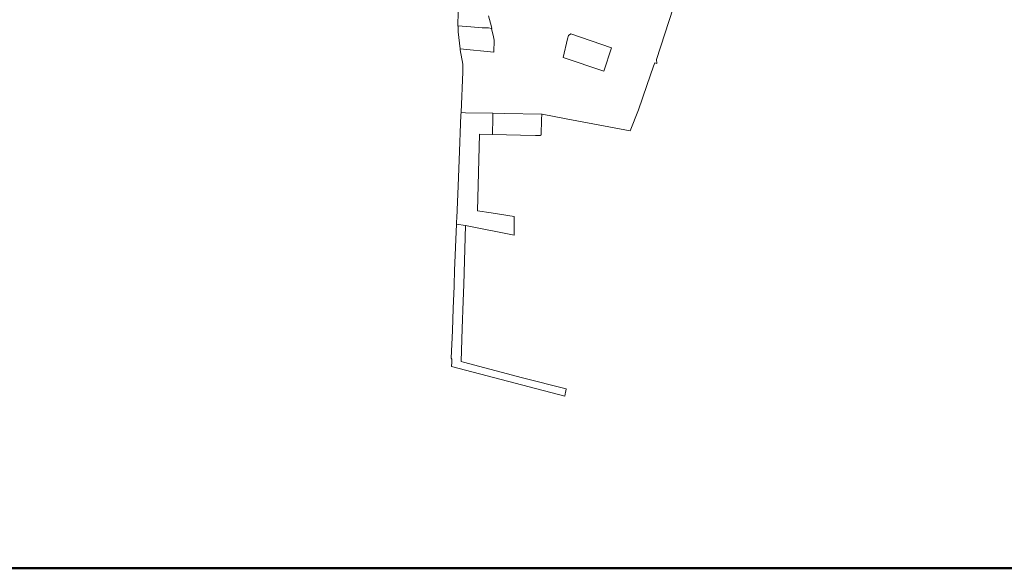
# Model space of a CAD drawing. Header units: metres. Extents: x 98339 to 107237, y 400267 to 408717.
# Tile 2 of 9: x 101973 to 104229, y 400267 to 401524. Entities that reach past the tile are written whole.
import ezdxf

# ---------------------------------------------------------------- set-up
doc = ezdxf.new("R2010")
doc.units = ezdxf.units.M
doc.layers.add('BEL_NAB_10_NNBO_V', color=7, linetype='Continuous', lineweight=0)
doc.layers.add('N-WE-IE-TERREINAFSCHEIDING_KUNSTMATIG_RASTERHEKWERK-GD', color=20, linetype='IE-TERREINAFSCHEIDING-KUNSTMATIG-OPEN', lineweight=50)
doc.linetypes.add('IE-TERREINAFSCHEIDING-KUNSTMATIG-OPEN', pattern='A,7,-1.5,[67,NLCS.shx,S=0.75,R=0,X=0,Y=0],-1.5', length=10)

msp = doc.modelspace()

# ---------------------------------------------------------------- linework, layer by layer
at = {"layer": 'BEL_NAB_10_NNBO_V'}
for points in [[(103047.4, 401532.8), (103051.6, 401516), (103054.4, 401504.5), (103054, 401503.6), (103053.8, 401504.2), (103046.8, 401505.7), (103032.2, 401505.7), (103006.6, 401507.4), (102977.1, 401509.9), (102976.8, 401517.1), (102978.7, 401553.7)], [(103470.4, 401550.7), (103432.1, 401432.8), (103432.5, 401423.5), (103428.4, 401425), (103424.9, 401417.8), (103409.8, 401373.1), (103390.9, 401317.3), (103371.8, 401269.4), (103225.2, 401297.1), (103170.4, 401307.9), (103169.1, 401307.9), (103082.8, 401308.9), (103057, 401309.5), (102994.2, 401311), (102984.2, 401311.2), (102988.3, 401404.6), (102988.4, 401408.9), (102987.9, 401421.8), (102982.4, 401454.9), (102982, 401457.3), (103059.5, 401449.4), (103059.9, 401476.9), (103058.8, 401484.6), (103054, 401503.6), (103054.4, 401504.5), (103051.6, 401516), (103047.4, 401532.8)]]:
    msp.add_lwpolyline(points, dxfattribs=at)
for points in [[(103006.6, 401507.4), (103032.2, 401505.7), (103046.8, 401505.7), (103053.8, 401504.2), (103054, 401503.6), (103058.8, 401484.6), (103059.9, 401476.9), (103059.5, 401449.4), (102982, 401457.3), (102977.8, 401496), (102977.2, 401507.9), (102977.1, 401509.9), (103006.6, 401507.4)], [(103228, 401480.2), (103218.1, 401437.3), (103311.5, 401406.1), (103328.8, 401459.6), (103235.6, 401491.7), (103230.7, 401487.8), (103228, 401480.2)], [(103328.8, 401459.6), (103311.5, 401406.1), (103218.1, 401437.3), (103228, 401480.2), (103230.7, 401487.8), (103235.6, 401491.7), (103328.8, 401459.6)], [(103056.7, 401298.9), (103056, 401260.9), (103026.8, 401261.6), (103021.7, 401085.9), (103053.3, 401081.5), (103105.5, 401073.4), (103105.5, 401053.1), (103105.5, 401030.4), (102994.6, 401052.2), (102973.8, 401055.6), (102974.1, 401061.8), (102974.4, 401069.4), (102977.4, 401143.2), (102979.8, 401201.9), (102984, 401305.8), (102984.2, 401311.2), (102994.2, 401311), (103057, 401309.5), (103056.7, 401298.9)], [(103169.1, 401307.9), (103168.8, 401295.4), (103168, 401260), (103165.8, 401258.4), (103154.4, 401258.4), (103120.5, 401259.3), (103056, 401260.9), (103056.7, 401298.9), (103057, 401309.5), (103082.8, 401308.9), (103169.1, 401307.9)], [(103223.6, 400670.5), (103221.8, 400661.3), (102962.1, 400729.7), (102962.7, 400739.3), (102962.9, 400742.4), (102963.2, 400746), (102962.7, 400746.1), (102961.5, 400748.6), (102964.8, 400812.2), (102966, 400862.1), (102968.1, 400913.5), (102968.5, 400924.1), (102969.2, 400940.9), (102969.5, 400949.3), (102973.8, 401055.6), (102994.6, 401052.2), (102990.2, 400917.5), (102988.9, 400879.4), (102986.9, 400816.5), (102984.4, 400740.9), (102990, 400739.5), (103124.6, 400703.5), (103225, 400677.9), (103224.1, 400673), (103223.6, 400670.5)]]:
    msp.add_lwpolyline(points, close=True, dxfattribs=at)
at = {"layer": 'N-WE-IE-TERREINAFSCHEIDING_KUNSTMATIG_RASTERHEKWERK-GD'}
msp.add_lwpolyline([(98338.8, 408716.6), (105883, 408716.6), (105883, 400267), (98338.8, 400267)], close=True, dxfattribs=at)

doc.saveas('drawing.dxf')
